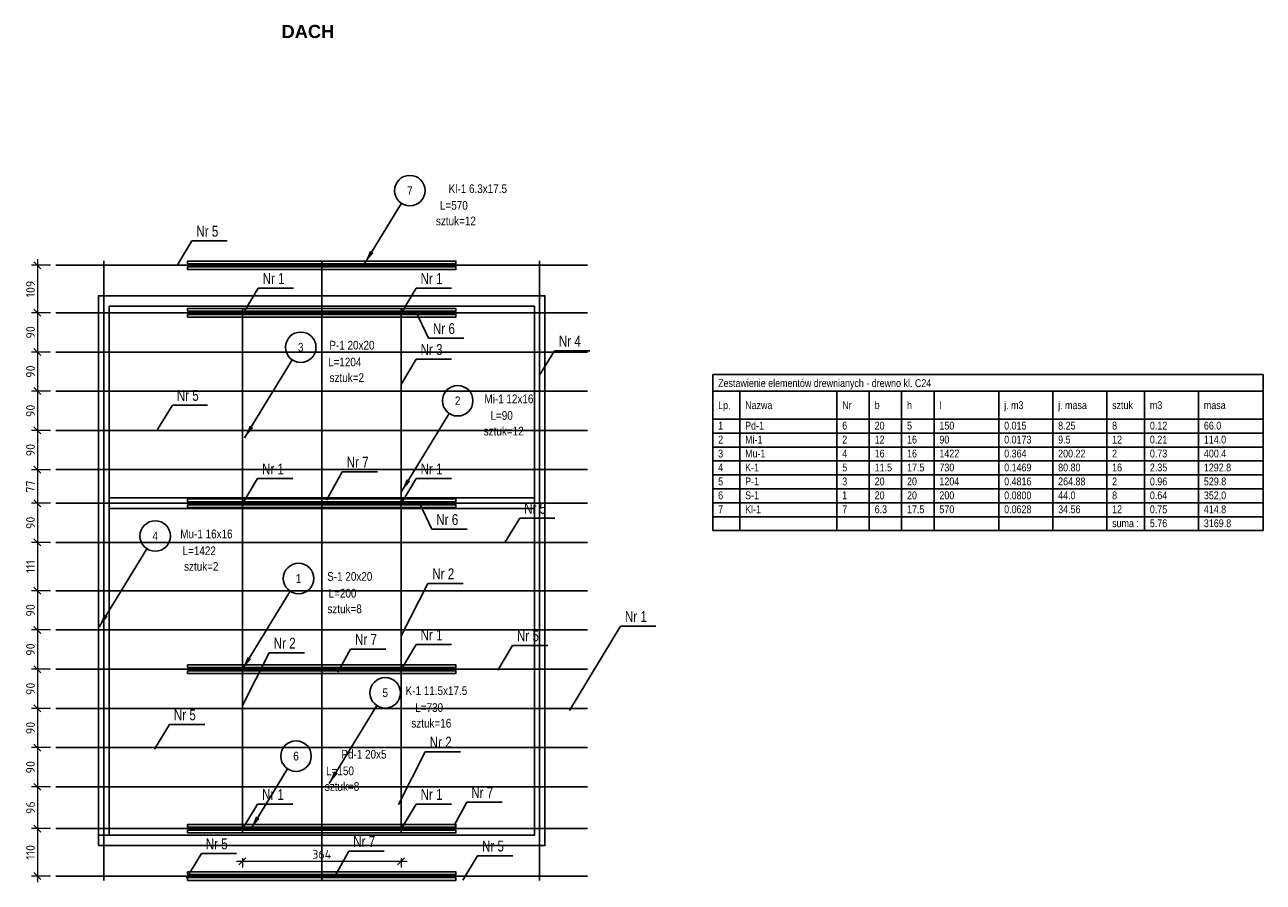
# Model space of a CAD drawing. Header units: millimetres. Extents: x 30042 to 52526, y 144 to 6858.
# Tile 14 of 28: x 38368 to 41210, y 3584 to 5553. Entities that reach past the tile are written whole.
import ezdxf
from ezdxf.enums import TextEntityAlignment as Align

# ---------------------------------------------------------------- set-up
doc = ezdxf.new("R2010")
doc.units = ezdxf.units.MM
doc.header["$LTSCALE"] = 100
for name, color, linetype in [('BD_3d-opis', 2, 'Continuous'), ('BD_3d-osie', 1, 'Continuous'), ('BD_3d-tab', 1, 'Continuous'), ('BD_odn', 1, 'Continuous'), ('BD_txs', 2, 'Continuous'), ('opisy', 7, 'Continuous')]:
    doc.layers.add(name, color=color, linetype=linetype)
doc.layers.add('k01', color=7, linetype='Continuous', true_color=0xc7c7c7)
doc.layers.add('sciany_wew', color=7, linetype='Continuous', lineweight=18)
doc.styles.add('Arial', font='arial.ttf')
doc.styles.add('BIKTS', font='bikromsw.shx', dxfattribs={"width": 0.85})
doc.styles.add('BIKWYM', font='bikromsw.shx', dxfattribs={"width": 0.85})
doc.styles.add('ISO', font='isocpeur.ttf')
doc.styles.get("Standard").update_dxf_attribs({"font": 'arial.ttf'})
doc.dimstyles.new('BD_BGR_100', dxfattribs={"dimtxt": 25, "dimasz": 1.666667, "dimexe": 0, "dimexo": 0, "dimgap": 0, "dimtad": 0, "dimdec": 1, "dimrnd": 0.5, "dimzin": 9, "dimdsep": 46, "dimtxsty": 'BIKWYM', "dimblk": 'NONE', "dimcen": 0, "dimse1": 1, "dimse2": 1, "dimclrd": 256, "dimclre": 256, "dimclrt": 7, "dimadec": 0, "dimazin": 0, "dimtfac": 0.033333, "dimtdec": 1, "dimtmove": 0, "dimatfit": 3, "dimldrblk": 'NONE', "dimfxl": 1, "dimtvp": 0.8, "dimtolj": 1, "dimarcsym": 0})
doc.dimstyles.new('ISO-25', dxfattribs={"dimtxt": 2.5, "dimasz": 2.5, "dimexe": 1.25, "dimexo": 0.625, "dimtad": 1, "dimtxsty": 'Standard', "dimcen": 2.5, "dimadec": 0, "dimazin": 0, "dimtfac": 1, "dimtmove": 0, "dimatfit": 3, "dimfxl": 1, "dimarcsym": 0})
doc.dimstyles.new('Ł_G 1-100', dxfattribs={"dimtxt": 20, "dimasz": 16, "dimexe": 14, "dimexo": 2, "dimgap": 6, "dimtad": 1, "dimdec": 0, "dimrnd": 0.5, "dimzin": 1, "dimdsep": 46, "dimtxsty": 'ISO', "dimblk": 'OBLIQUE', "dimcen": 0, "dimdle": 14, "dimclrd": 256, "dimclre": 256, "dimclrt": 7, "dimazin": 0, "dimtfac": 1, "dimtdec": 0, "dimtix": 1, "dimtmove": 0, "dimatfit": 2, "dimfxl": 30, "dimfxlon": 1, "dimlwd": -1, "dimlwe": -1, "dimarcsym": 2})

# ---------------------------------------------------------------- blocks, each defined once
blk = doc.blocks.new('Element-3D')
at = {"style": 'BIKTS', "width": 0.85}
for tag, p in [('NR', (0, 0)), ('BXH', (0, -10)), ('L', (0, -16)), ('SZTUK', (0, -22))]:
    blk.add_attdef(tag, text='', height=4, dxfattribs=at).set_placement(p, align=Align.MIDDLE)
blk = doc.blocks.new('_None')
blk = doc.blocks.new('_Oblique')
at = {"color": 0, "linetype": 'ByBlock', "lineweight": -2}
blk.add_line((-0.5, -0.5), (0.5, 0.5), dxfattribs=at)
blk = doc.blocks.new('*D628')
at = {"layer": 'Defpoints', "color": 0, "transparency": 16777216}
for p in [(38867.1, 3697.4, 146), (39231.1, 3697.4, 146), (39231.1, 3632.4)]:
    blk.add_point(p, dxfattribs=at)
at = {"layer": 'sciany_wew', "transparency": 16777216}
for p, q in [((38867.1, 3639.3), (38867.1, 3618.4)), ((39231.1, 3639.3), (39231.1, 3618.4)), ((38853.1, 3632.4), (39245.1, 3632.4))]:
    blk.add_line(p, q, dxfattribs=at)
at = {"layer": 'sciany_wew', "transparency": 16777216, "xscale": 16, "yscale": 16, "zscale": 16, "rotation": 180}
blk.add_blockref('_Oblique', (38867.1, 3632.4), dxfattribs=at)
at = {"layer": 'sciany_wew', "transparency": 16777216, "xscale": 16, "yscale": 16, "zscale": 16}
blk.add_blockref('_Oblique', (39231.1, 3632.4), dxfattribs=at)
at = {"layer": 'sciany_wew', "color": 7, "transparency": 16777216, "insert": (39049.1, 3648.4), "char_height": 20, "attachment_point": 5, "style": 'ISO'}
blk.add_mtext('364', dxfattribs=at)
blk = doc.blocks.new('*D629')
at = {"layer": 'Defpoints', "color": 0, "transparency": 16777216}
for p in [(38439.1, 5000.5), (38396.7, 4891.5), (38439.1, 4891.5)]:
    blk.add_point(p, dxfattribs=at)
at = {"layer": 'sciany_wew', "transparency": 16777216}
for p, q in [((38396.7, 5014.5), (38396.7, 4877.5)), ((38426.7, 5000.5), (38382.7, 5000.5)), ((38426.7, 4891.5), (38382.7, 4891.5))]:
    blk.add_line(p, q, dxfattribs=at)
at = {"layer": 'sciany_wew', "transparency": 16777216, "xscale": 16, "yscale": 16, "zscale": 16}
for p, rotation in [((38396.7, 5000.5), 90), ((38396.7, 4891.5), 270)]:
    blk.add_blockref('_Oblique', p, dxfattribs=dict(at, rotation=rotation))
at = {"layer": 'sciany_wew', "color": 7, "transparency": 16777216, "insert": (38380.7, 4946), "char_height": 20, "attachment_point": 5, "rotation": 90, "style": 'ISO'}
blk.add_mtext('109', dxfattribs=at)
blk = doc.blocks.new('*D630')
at = {"layer": 'Defpoints', "color": 0, "transparency": 16777216}
for p in [(38439.1, 4891.5), (38396.7, 4801.4), (38439.2, 4801.4)]:
    blk.add_point(p, dxfattribs=at)
at = {"layer": 'sciany_wew', "transparency": 16777216}
for p, q in [((38426.7, 4891.5), (38382.7, 4891.5)), ((38396.7, 4905.5), (38396.7, 4787.4)), ((38426.7, 4801.4), (38382.7, 4801.4))]:
    blk.add_line(p, q, dxfattribs=at)
at = {"layer": 'sciany_wew', "transparency": 16777216, "xscale": 16, "yscale": 16, "zscale": 16}
for p, rotation in [((38396.7, 4891.5), 90), ((38396.7, 4801.4), 270)]:
    blk.add_blockref('_Oblique', p, dxfattribs=dict(at, rotation=rotation))
at = {"layer": 'sciany_wew', "color": 7, "transparency": 16777216, "insert": (38380.7, 4846.5), "char_height": 20, "attachment_point": 5, "rotation": 90, "style": 'ISO'}
blk.add_mtext('90', dxfattribs=at)
blk = doc.blocks.new('*D631')
at = {"layer": 'Defpoints', "color": 0, "transparency": 16777216}
for p in [(38439.2, 4801.4), (38396.7, 4711.6), (38439.1, 4711.6)]:
    blk.add_point(p, dxfattribs=at)
at = {"layer": 'sciany_wew', "transparency": 16777216}
for p, q in [((38396.7, 4815.4), (38396.7, 4697.6)), ((38426.7, 4801.4), (38382.7, 4801.4)), ((38426.7, 4711.6), (38382.7, 4711.6))]:
    blk.add_line(p, q, dxfattribs=at)
at = {"layer": 'sciany_wew', "transparency": 16777216, "xscale": 16, "yscale": 16, "zscale": 16}
for p, rotation in [((38396.7, 4801.4), 90), ((38396.7, 4711.6), 270)]:
    blk.add_blockref('_Oblique', p, dxfattribs=dict(at, rotation=rotation))
at = {"layer": 'sciany_wew', "color": 7, "transparency": 16777216, "insert": (38380.7, 4756.5), "char_height": 20, "attachment_point": 5, "rotation": 90, "style": 'ISO'}
blk.add_mtext('90', dxfattribs=at)
blk = doc.blocks.new('*D632')
at = {"layer": 'Defpoints', "color": 0, "transparency": 16777216}
for p in [(38439.1, 4711.6), (38396.7, 4621.5), (38439.4, 4621.5)]:
    blk.add_point(p, dxfattribs=at)
at = {"layer": 'sciany_wew', "transparency": 16777216}
for p, q in [((38396.7, 4725.6), (38396.7, 4607.5)), ((38426.7, 4711.6), (38382.7, 4711.6)), ((38426.7, 4621.5), (38382.7, 4621.5))]:
    blk.add_line(p, q, dxfattribs=at)
at = {"layer": 'sciany_wew', "transparency": 16777216, "xscale": 16, "yscale": 16, "zscale": 16}
for p, rotation in [((38396.7, 4711.6), 90), ((38396.7, 4621.5), 270)]:
    blk.add_blockref('_Oblique', p, dxfattribs=dict(at, rotation=rotation))
at = {"layer": 'sciany_wew', "color": 7, "transparency": 16777216, "insert": (38380.7, 4666.5), "char_height": 20, "attachment_point": 5, "rotation": 90, "style": 'ISO'}
blk.add_mtext('90', dxfattribs=at)
blk = doc.blocks.new('*D633')
at = {"layer": 'Defpoints', "color": 0, "transparency": 16777216}
for p in [(38439.4, 4621.5), (38396.7, 4531.3), (38439.5, 4531.3)]:
    blk.add_point(p, dxfattribs=at)
at = {"layer": 'sciany_wew', "transparency": 16777216}
for p, q in [((38396.7, 4635.5), (38396.7, 4517.3)), ((38426.7, 4621.5), (38382.7, 4621.5)), ((38426.7, 4531.3), (38382.7, 4531.3))]:
    blk.add_line(p, q, dxfattribs=at)
at = {"layer": 'sciany_wew', "transparency": 16777216, "xscale": 16, "yscale": 16, "zscale": 16}
for p, rotation in [((38396.7, 4621.5), 90), ((38396.7, 4531.3), 270)]:
    blk.add_blockref('_Oblique', p, dxfattribs=dict(at, rotation=rotation))
at = {"layer": 'sciany_wew', "color": 7, "transparency": 16777216, "insert": (38380.7, 4576.4), "char_height": 20, "attachment_point": 5, "rotation": 90, "style": 'ISO'}
blk.add_mtext('90', dxfattribs=at)
blk = doc.blocks.new('*D634')
at = {"layer": 'Defpoints', "color": 0, "transparency": 16777216}
for p in [(38439.5, 4531.3), (38396.7, 4454.4), (38439.1, 4454.4)]:
    blk.add_point(p, dxfattribs=at)
at = {"layer": 'sciany_wew', "transparency": 16777216}
for p, q in [((38426.7, 4531.3), (38382.7, 4531.3)), ((38396.7, 4545.3), (38396.7, 4440.4)), ((38426.7, 4454.4), (38382.7, 4454.4))]:
    blk.add_line(p, q, dxfattribs=at)
at = {"layer": 'sciany_wew', "transparency": 16777216, "xscale": 16, "yscale": 16, "zscale": 16}
for p, rotation in [((38396.7, 4531.3), 90), ((38396.7, 4454.4), 270)]:
    blk.add_blockref('_Oblique', p, dxfattribs=dict(at, rotation=rotation))
at = {"layer": 'sciany_wew', "color": 7, "transparency": 16777216, "insert": (38380.7, 4492.8), "char_height": 20, "attachment_point": 5, "rotation": 90, "style": 'ISO'}
blk.add_mtext('77', dxfattribs=at)
blk = doc.blocks.new('*D635')
at = {"layer": 'Defpoints', "color": 0, "transparency": 16777216}
for p in [(38439.1, 4454.4), (38396.7, 4364.4), (38439.1, 4364.4)]:
    blk.add_point(p, dxfattribs=at)
at = {"layer": 'sciany_wew', "transparency": 16777216}
for p, q in [((38396.7, 4468.4), (38396.7, 4350.4)), ((38426.7, 4454.4), (38382.7, 4454.4)), ((38426.7, 4364.4), (38382.7, 4364.4))]:
    blk.add_line(p, q, dxfattribs=at)
at = {"layer": 'sciany_wew', "transparency": 16777216, "xscale": 16, "yscale": 16, "zscale": 16}
for p, rotation in [((38396.7, 4454.4), 90), ((38396.7, 4364.4), 270)]:
    blk.add_blockref('_Oblique', p, dxfattribs=dict(at, rotation=rotation))
at = {"layer": 'sciany_wew', "color": 7, "transparency": 16777216, "insert": (38380.7, 4409.4), "char_height": 20, "attachment_point": 5, "rotation": 90, "style": 'ISO'}
blk.add_mtext('90', dxfattribs=at)
blk = doc.blocks.new('*D636')
at = {"layer": 'Defpoints', "color": 0, "transparency": 16777216}
for p in [(38439.1, 4364.4), (38396.7, 4253.4), (38439.1, 4253.4)]:
    blk.add_point(p, dxfattribs=at)
at = {"layer": 'sciany_wew', "transparency": 16777216}
for p, q in [((38396.7, 4378.4), (38396.7, 4239.4)), ((38426.7, 4364.4), (38382.7, 4364.4)), ((38426.7, 4253.4), (38382.7, 4253.4))]:
    blk.add_line(p, q, dxfattribs=at)
at = {"layer": 'sciany_wew', "transparency": 16777216, "xscale": 16, "yscale": 16, "zscale": 16}
for p, rotation in [((38396.7, 4364.4), 90), ((38396.7, 4253.4), 270)]:
    blk.add_blockref('_Oblique', p, dxfattribs=dict(at, rotation=rotation))
at = {"layer": 'sciany_wew', "color": 7, "transparency": 16777216, "insert": (38380.7, 4308.9), "char_height": 20, "attachment_point": 5, "rotation": 90, "style": 'ISO'}
blk.add_mtext('111', dxfattribs=at)
blk = doc.blocks.new('*D637')
at = {"layer": 'Defpoints', "color": 0, "transparency": 16777216}
for p in [(38439.1, 4253.4), (38396.7, 4163.4), (38439.1, 4163.4)]:
    blk.add_point(p, dxfattribs=at)
at = {"layer": 'sciany_wew', "transparency": 16777216}
for p, q in [((38396.7, 4267.4), (38396.7, 4149.4)), ((38426.7, 4253.4), (38382.7, 4253.4)), ((38426.7, 4163.4), (38382.7, 4163.4))]:
    blk.add_line(p, q, dxfattribs=at)
at = {"layer": 'sciany_wew', "transparency": 16777216, "xscale": 16, "yscale": 16, "zscale": 16}
for p, rotation in [((38396.7, 4253.4), 90), ((38396.7, 4163.4), 270)]:
    blk.add_blockref('_Oblique', p, dxfattribs=dict(at, rotation=rotation))
at = {"layer": 'sciany_wew', "color": 7, "transparency": 16777216, "insert": (38380.7, 4208.4), "char_height": 20, "attachment_point": 5, "rotation": 90, "style": 'ISO'}
blk.add_mtext('90', dxfattribs=at)
blk = doc.blocks.new('*D638')
at = {"layer": 'Defpoints', "color": 0, "transparency": 16777216}
for p in [(38439.1, 4163.4), (38396.7, 4073.4), (38439.1, 4073.4)]:
    blk.add_point(p, dxfattribs=at)
at = {"layer": 'sciany_wew', "transparency": 16777216}
for p, q in [((38426.7, 4163.4), (38382.7, 4163.4)), ((38396.7, 4177.4), (38396.7, 4059.4)), ((38426.7, 4073.4), (38382.7, 4073.4))]:
    blk.add_line(p, q, dxfattribs=at)
at = {"layer": 'sciany_wew', "transparency": 16777216, "xscale": 16, "yscale": 16, "zscale": 16}
for p, rotation in [((38396.7, 4163.4), 90), ((38396.7, 4073.4), 270)]:
    blk.add_blockref('_Oblique', p, dxfattribs=dict(at, rotation=rotation))
at = {"layer": 'sciany_wew', "color": 7, "transparency": 16777216, "insert": (38380.7, 4118.4), "char_height": 20, "attachment_point": 5, "rotation": 90, "style": 'ISO'}
blk.add_mtext('90', dxfattribs=at)
blk = doc.blocks.new('*D639')
at = {"layer": 'Defpoints', "color": 0, "transparency": 16777216}
for p in [(38439.1, 4073.4), (38396.7, 3983.4), (38439.1, 3983.4)]:
    blk.add_point(p, dxfattribs=at)
at = {"layer": 'sciany_wew', "transparency": 16777216}
for p, q in [((38426.7, 4073.4), (38382.7, 4073.4)), ((38396.7, 4087.4), (38396.7, 3969.4)), ((38426.7, 3983.4), (38382.7, 3983.4))]:
    blk.add_line(p, q, dxfattribs=at)
at = {"layer": 'sciany_wew', "transparency": 16777216, "xscale": 16, "yscale": 16, "zscale": 16}
for p, rotation in [((38396.7, 4073.4), 90), ((38396.7, 3983.4), 270)]:
    blk.add_blockref('_Oblique', p, dxfattribs=dict(at, rotation=rotation))
at = {"layer": 'sciany_wew', "color": 7, "transparency": 16777216, "insert": (38380.7, 4028.4), "char_height": 20, "attachment_point": 5, "rotation": 90, "style": 'ISO'}
blk.add_mtext('90', dxfattribs=at)
blk = doc.blocks.new('*D640')
at = {"layer": 'Defpoints', "color": 0, "transparency": 16777216}
for p in [(38439.1, 3983.4), (38396.7, 3893.4), (38439.1, 3893.4)]:
    blk.add_point(p, dxfattribs=at)
at = {"layer": 'sciany_wew', "transparency": 16777216}
for p, q in [((38426.7, 3983.4), (38382.7, 3983.4)), ((38396.7, 3997.4), (38396.7, 3879.4)), ((38426.7, 3893.4), (38382.7, 3893.4))]:
    blk.add_line(p, q, dxfattribs=at)
at = {"layer": 'sciany_wew', "transparency": 16777216, "xscale": 16, "yscale": 16, "zscale": 16}
for p, rotation in [((38396.7, 3983.4), 90), ((38396.7, 3893.4), 270)]:
    blk.add_blockref('_Oblique', p, dxfattribs=dict(at, rotation=rotation))
at = {"layer": 'sciany_wew', "color": 7, "transparency": 16777216, "insert": (38380.7, 3938.4), "char_height": 20, "attachment_point": 5, "rotation": 90, "style": 'ISO'}
blk.add_mtext('90', dxfattribs=at)
blk = doc.blocks.new('*D641')
at = {"layer": 'Defpoints', "color": 0, "transparency": 16777216}
for p in [(38439.1, 3893.4), (38396.7, 3803.4), (38439.1, 3803.4)]:
    blk.add_point(p, dxfattribs=at)
at = {"layer": 'sciany_wew', "transparency": 16777216}
for p, q in [((38396.7, 3907.4), (38396.7, 3789.4)), ((38426.7, 3893.4), (38382.7, 3893.4)), ((38426.7, 3803.4), (38382.7, 3803.4))]:
    blk.add_line(p, q, dxfattribs=at)
at = {"layer": 'sciany_wew', "transparency": 16777216, "xscale": 16, "yscale": 16, "zscale": 16}
for p, rotation in [((38396.7, 3893.4), 90), ((38396.7, 3803.4), 270)]:
    blk.add_blockref('_Oblique', p, dxfattribs=dict(at, rotation=rotation))
at = {"layer": 'sciany_wew', "color": 7, "transparency": 16777216, "insert": (38380.7, 3848.4), "char_height": 20, "attachment_point": 5, "rotation": 90, "style": 'ISO'}
blk.add_mtext('90', dxfattribs=at)
blk = doc.blocks.new('*D642')
at = {"layer": 'Defpoints', "color": 0, "transparency": 16777216}
for p in [(38439.1, 3803.4), (38396.7, 3707.6), (38439.9, 3707.6)]:
    blk.add_point(p, dxfattribs=at)
at = {"layer": 'sciany_wew', "transparency": 16777216}
for p, q in [((38396.7, 3817.4), (38396.7, 3693.6)), ((38426.7, 3803.4), (38382.7, 3803.4)), ((38426.7, 3707.6), (38382.7, 3707.6))]:
    blk.add_line(p, q, dxfattribs=at)
at = {"layer": 'sciany_wew', "transparency": 16777216, "xscale": 16, "yscale": 16, "zscale": 16}
for p, rotation in [((38396.7, 3803.4), 90), ((38396.7, 3707.6), 270)]:
    blk.add_blockref('_Oblique', p, dxfattribs=dict(at, rotation=rotation))
at = {"layer": 'sciany_wew', "color": 7, "transparency": 16777216, "insert": (38380.7, 3755.5), "char_height": 20, "attachment_point": 5, "rotation": 90, "style": 'ISO'}
blk.add_mtext('96', dxfattribs=at)
blk = doc.blocks.new('*D643')
at = {"layer": 'Defpoints', "color": 0, "transparency": 16777216}
for p in [(38439.9, 3707.6), (38396.7, 3598.4), (38439.1, 3598.4)]:
    blk.add_point(p, dxfattribs=at)
at = {"layer": 'sciany_wew', "transparency": 16777216}
for p, q in [((38426.7, 3707.6), (38382.7, 3707.6)), ((38396.7, 3721.6), (38396.7, 3584.4)), ((38426.7, 3598.4), (38382.7, 3598.4))]:
    blk.add_line(p, q, dxfattribs=at)
at = {"layer": 'sciany_wew', "transparency": 16777216, "xscale": 16, "yscale": 16, "zscale": 16}
for p, rotation in [((38396.7, 3707.6), 90), ((38396.7, 3598.4), 270)]:
    blk.add_blockref('_Oblique', p, dxfattribs=dict(at, rotation=rotation))
at = {"layer": 'sciany_wew', "color": 7, "transparency": 16777216, "insert": (38380.7, 3653), "char_height": 20, "attachment_point": 5, "rotation": 90, "style": 'ISO'}
blk.add_mtext('110', dxfattribs=at)

msp = doc.modelspace()

# ---------------------------------------------------------------- linework, layer by layer
for p, q in [((38867.1, 3697.4), (38867.1, 4901.4)), ((39231.1, 3697.4), (39231.1, 4901.4)), ((38561.1, 4466.4), (39537.1, 4466.4)), ((38561.1, 4442.4), (39537.1, 4442.4)), ((38867.1, 3692.2), (38867.1, 3692.4)), ((39231.1, 3692.3), (39231.1, 3692.4))]:
    msp.add_line(p, q)
for points in [[(38537.1, 3668.4), (39561.1, 3668.4), (39561.1, 4930.4), (38537.1, 4930.4)], [(38561.1, 3692.4), (39537.1, 3692.4), (39537.1, 4906.4), (38561.1, 4906.4)]]:
    msp.add_lwpolyline(points, close=True)
at = {"layer": 'BD_3d-opis', "color": 2}
for p, q in [((38549.1, 3588.4), (38549.1, 5010.4)), ((39049.1, 5010.4), (39049.1, 3588.4)), ((39549.1, 3588.4), (39549.1, 5010.4)), ((38561.1, 3692.4), (38537.1, 3692.4))]:
    msp.add_line(p, q, dxfattribs=at)
at = {"layer": 'BD_3d-opis', "color": 1}
for centre in [(39251.3, 5171.9, 228.6), (39000.9, 4812.3), (39361.1, 4689.6), (38667, 4379.1), (38995.9, 4281.6), (39194.8, 4019.1, 96.5), (38990.1, 3873.9)]:
    msp.add_circle(centre, 35, dxfattribs=at)
at = {"layer": 'BD_3d-osie', "color": 4}
for p, q in [((38549.1, 3588.4, -8), (38549.1, 5010.4, -8)), ((39549.1, 3588.4, -8), (39549.1, 5010.4, -8))]:
    msp.add_line(p, q, dxfattribs=at)
at = {"layer": 'BD_3d-osie'}
for p, q in [((38439.1, 5000.5), (39049.1, 5000.5, 284.4)), ((39049.1, 5000.5, 284.4), (39659.1, 5000.5)), ((38439.1, 4891.4, -299.6), (39049.1, 4891.4, -15.1)), ((38867.1, 4891.4, -100), (38867.1, 4791.4)), ((39049.1, 4891.4, -5.5), (39659.1, 4891.4, -289.9)), ((39231.1, 4891.4, -100), (39231.1, 4791.4)), ((38439.1, 4801.4, -299.6), (39049.1, 4801.4, -15.1)), ((39049.1, 4801.4, -5.5), (39659.1, 4801.4, -289.9)), ((38439.1, 4711.4, -299.6), (39049.1, 4711.4, -15.1)), ((39049.1, 4711.4, -5.5), (39659.1, 4711.4, -289.9)), ((38439.1, 4621.4, -299.6), (39049.1, 4621.4, -15.1)), ((39049.1, 4621.4, -5.5), (39659.1, 4621.4, -289.9)), ((38867.1, 4454.4, -100), (38867.1, 4554.4)), ((39231.1, 4454.4, -100), (39231.1, 4554.4)), ((38439.1, 4531.4, -299.6), (39049.1, 4531.4, -15.1)), ((39049.1, 4531.4, -15.1), (39659.1, 4531.4, -299.6)), ((38439.1, 4454.4, -199.6), (39049.1, 4454.4, 84.9)), ((38867.1, 4454.4), (38867.1, 4454.4, 146)), ((38867.1, 4454.4, -100), (38867.1, 4354.4)), ((39049.1, 4454.4, 94.5), (39659.1, 4454.4, -189.9)), ((39231.1, 4454.4), (39231.1, 4454.4, 146)), ((39231.1, 4454.4, -100), (39231.1, 4354.4)), ((38439.1, 4364.4, -199.6), (39049.1, 4364.4, 84.9)), ((39049.1, 4364.4, 84.9), (39659.1, 4364.4, -199.6)), ((38439.1, 4253.4, -199.6), (39049.1, 4253.4, 84.9)), ((39049.1, 4253.4, 94.5), (39659.1, 4253.4, -189.9)), ((38439.1, 4163.4, -199.6), (39049.1, 4163.4, 84.9)), ((38867.1, 4073.4, -100), (38867.1, 4173.4)), ((39049.1, 4163.4, 84.9), (39659.1, 4163.4, -199.6)), ((39231.1, 4073.4, -100), (39231.1, 4173.4)), ((38439.1, 4073.4, -199.6), (39049.1, 4073.4, 84.9)), ((38867.1, 4073.4), (38867.1, 4073.4, 146)), ((38867.1, 4073.4, -100), (38867.1, 3973.4)), ((39049.1, 4073.4, 84.9), (39659.1, 4073.4, -199.6)), ((39231.1, 4073.4), (39231.1, 4073.4, 146)), ((39231.1, 4073.4, -100), (39231.1, 3973.4)), ((38439.1, 3983.4, -199.6), (39049.1, 3983.4, 84.9)), ((39049.1, 3983.4, 94.5), (39659.1, 3983.4, -189.9)), ((38439.1, 3893.4, -199.6), (39049.1, 3893.4, 84.9)), ((39049.1, 3893.4, 94.5), (39659.1, 3893.4, -189.9)), ((38439.1, 3803.4, -199.6), (39049.1, 3803.4, 84.9)), ((38867.1, 3707.4, -100), (38867.1, 3807.4)), ((39049.1, 3803.4, 94.5), (39659.1, 3803.4, -189.9)), ((39231.1, 3707.4, -100), (39231.1, 3807.4)), ((38439.1, 3707.4, -299.6), (39049.1, 3707.4, -15.1)), ((39049.1, 3707.4, -5.5), (39659.1, 3707.4, -289.9)), ((38439.1, 3598.4), (39049.1, 3598.4, 284.4)), ((39049.1, 3598.4, 294.1), (39659.1, 3598.4, 9.7))]:
    msp.add_line(p, q, dxfattribs=at)
at = {"layer": 'BD_3d-osie', "color": 6}
for p, q in [((38792.1, 4891.4, -100), (38942.1, 4891.4, -100)), ((39156.1, 4891.4, -100), (39306.1, 4891.4, -100)), ((38792.1, 4454.4), (38942.1, 4454.4)), ((39156.1, 4454.4), (39306.1, 4454.4)), ((38792.1, 4073.4), (38942.1, 4073.4)), ((39156.1, 4073.4), (39306.1, 4073.4)), ((38792.1, 3707.4, -100), (38942.1, 3707.4, -100)), ((39156.1, 3707.4, -100), (39306.1, 3707.4, -100))]:
    msp.add_line(p, q, dxfattribs=at)
at = {"layer": 'BD_3d-osie', "color": 3}
for p, q in [((38867.1, 3697.4, -10), (38867.1, 4901.4, -10)), ((39231.1, 3697.4, -10), (39231.1, 4901.4, -10))]:
    msp.add_line(p, q, dxfattribs=at)
at = {"layer": 'BD_3d-tab', "color": 1}
for p, q in [((39946.4, 4749.8), (41209.7, 4749.8)), ((39946.4, 4749.8), (39946.4, 4711.4)), ((41209.7, 4749.8), (41209.7, 4711.4)), ((39946.4, 4711.4), (41209.7, 4711.4)), ((39946.4, 4711.4), (39946.4, 4647.4)), ((40008.3, 4711.4), (40008.3, 4647.4)), ((40231.3, 4711.4), (40231.3, 4647.4)), ((40305.6, 4711.4), (40305.6, 4647.4)), ((40379.9, 4711.4), (40379.9, 4647.4)), ((40454.2, 4711.4), (40454.2, 4647.4)), ((40602.8, 4711.4), (40602.8, 4647.4)), ((40726.7, 4711.4), (40726.7, 4647.4)), ((40850.5, 4711.4), (40850.5, 4647.4)), ((40937.2, 4711.4), (40937.2, 4647.4)), ((41061.1, 4711.4), (41061.1, 4647.4)), ((41209.7, 4711.4), (41209.7, 4647.4)), ((39946.4, 4647.4), (41209.7, 4647.4)), ((39946.4, 4647.4), (39946.4, 4615.4)), ((40008.3, 4647.4), (40008.3, 4615.4)), ((40231.3, 4647.4), (40231.3, 4615.4)), ((40305.6, 4647.4), (40305.6, 4615.4)), ((40379.9, 4647.4), (40379.9, 4615.4)), ((40454.2, 4647.4), (40454.2, 4615.4)), ((40602.8, 4647.4), (40602.8, 4615.4)), ((40726.7, 4647.4), (40726.7, 4615.4)), ((40850.5, 4647.4), (40850.5, 4615.4)), ((40937.2, 4647.4), (40937.2, 4615.4)), ((41061.1, 4647.4), (41061.1, 4615.4)), ((41209.7, 4647.4), (41209.7, 4615.4)), ((39946.4, 4615.4), (41209.7, 4615.4)), ((39946.4, 4615.4), (39946.4, 4583.4)), ((40008.3, 4615.4), (40008.3, 4583.4)), ((40231.3, 4615.4), (40231.3, 4583.4)), ((40305.6, 4615.4), (40305.6, 4583.4)), ((40379.9, 4615.4), (40379.9, 4583.4)), ((40454.2, 4615.4), (40454.2, 4583.4)), ((40602.8, 4615.4), (40602.8, 4583.4)), ((40726.7, 4615.4), (40726.7, 4583.4)), ((40850.5, 4615.4), (40850.5, 4583.4)), ((40937.2, 4615.4), (40937.2, 4583.4)), ((41061.1, 4615.4), (41061.1, 4583.4)), ((41209.7, 4615.4), (41209.7, 4583.4)), ((39946.4, 4583.4), (41209.7, 4583.4)), ((39946.4, 4583.4), (39946.4, 4551.4)), ((40008.3, 4583.4), (40008.3, 4551.4)), ((40231.3, 4583.4), (40231.3, 4551.4)), ((40305.6, 4583.4), (40305.6, 4551.4)), ((40379.9, 4583.4), (40379.9, 4551.4)), ((40454.2, 4583.4), (40454.2, 4551.4)), ((40602.8, 4583.4), (40602.8, 4551.4)), ((40726.7, 4583.4), (40726.7, 4551.4)), ((40850.5, 4583.4), (40850.5, 4551.4)), ((40937.2, 4583.4), (40937.2, 4551.4)), ((41061.1, 4583.4), (41061.1, 4551.4)), ((41209.7, 4583.4), (41209.7, 4551.4)), ((39946.4, 4551.4), (41209.7, 4551.4)), ((39946.4, 4551.4), (39946.4, 4519.4)), ((40008.3, 4551.4), (40008.3, 4519.4)), ((40231.3, 4551.4), (40231.3, 4519.4)), ((40305.6, 4551.4), (40305.6, 4519.4)), ((40379.9, 4551.4), (40379.9, 4519.4)), ((40454.2, 4551.4), (40454.2, 4519.4)), ((40602.8, 4551.4), (40602.8, 4519.4)), ((40726.7, 4551.4), (40726.7, 4519.4)), ((40850.5, 4551.4), (40850.5, 4519.4)), ((40937.2, 4551.4), (40937.2, 4519.4)), ((41061.1, 4551.4), (41061.1, 4519.4)), ((41209.7, 4551.4), (41209.7, 4519.4)), ((39946.4, 4519.4), (41209.7, 4519.4)), ((39946.4, 4519.4), (39946.4, 4487.4)), ((40008.3, 4519.4), (40008.3, 4487.4)), ((40231.3, 4519.4), (40231.3, 4487.4)), ((40305.6, 4519.4), (40305.6, 4487.4)), ((40379.9, 4519.4), (40379.9, 4487.4)), ((40454.2, 4519.4), (40454.2, 4487.4)), ((40602.8, 4519.4), (40602.8, 4487.4)), ((40726.7, 4519.4), (40726.7, 4487.4)), ((40850.5, 4519.4), (40850.5, 4487.4)), ((40937.2, 4519.4), (40937.2, 4487.4)), ((41061.1, 4519.4), (41061.1, 4487.4)), ((41209.7, 4519.4), (41209.7, 4487.4)), ((39946.4, 4487.4), (41209.7, 4487.4)), ((39946.4, 4487.4), (39946.4, 4455.4)), ((40008.3, 4487.4), (40008.3, 4455.4)), ((40231.3, 4487.4), (40231.3, 4455.4)), ((40305.6, 4487.4), (40305.6, 4455.4)), ((40379.9, 4487.4), (40379.9, 4455.4)), ((40454.2, 4487.4), (40454.2, 4455.4)), ((40602.8, 4487.4), (40602.8, 4455.4)), ((40726.7, 4487.4), (40726.7, 4455.4)), ((40850.5, 4487.4), (40850.5, 4455.4)), ((40937.2, 4487.4), (40937.2, 4455.4)), ((41061.1, 4487.4), (41061.1, 4455.4)), ((41209.7, 4487.4), (41209.7, 4455.4)), ((39946.4, 4455.4), (41209.7, 4455.4)), ((39946.4, 4455.4), (39946.4, 4423.4)), ((40008.3, 4455.4), (40008.3, 4423.4)), ((40231.3, 4455.4), (40231.3, 4423.4)), ((40305.6, 4455.4), (40305.6, 4423.4)), ((40379.9, 4455.4), (40379.9, 4423.4)), ((40454.2, 4455.4), (40454.2, 4423.4)), ((40602.8, 4455.4), (40602.8, 4423.4)), ((40726.7, 4455.4), (40726.7, 4423.4)), ((40850.5, 4455.4), (40850.5, 4423.4)), ((40937.2, 4455.4), (40937.2, 4423.4)), ((41061.1, 4455.4), (41061.1, 4423.4)), ((41209.7, 4455.4), (41209.7, 4423.4)), ((39946.4, 4423.4), (39946.4, 4391.4)), ((39946.4, 4423.4), (41209.7, 4423.4)), ((40008.3, 4423.4), (40008.3, 4391.4)), ((40231.3, 4423.4), (40231.3, 4391.4)), ((40305.6, 4423.4), (40305.6, 4391.4)), ((40379.9, 4423.4), (40379.9, 4391.4)), ((40454.2, 4423.4), (40454.2, 4391.4)), ((40602.8, 4423.4), (40602.8, 4391.4)), ((40726.7, 4423.4), (40726.7, 4391.4)), ((40850.5, 4423.4), (40850.5, 4391.4)), ((40937.2, 4423.4), (40937.2, 4391.4)), ((41061.1, 4423.4), (41061.1, 4391.4)), ((41209.7, 4423.4), (41209.7, 4391.4)), ((39946.4, 4391.4), (41209.7, 4391.4))]:
    msp.add_line(p, q, dxfattribs=at)
at = {"layer": 'k01'}
for points, elevation in [([(38741.1, 5004), (39357.1, 5004), (39357.1, 5010.3), (38741.1, 5010.3)], 274.8), ([(38741.1, 4997), (39357.1, 4997), (39357.1, 4990.7), (38741.1, 4990.7)], 274.8), ([(38741.1, 4894.9), (39357.1, 4894.9), (39357.1, 4901.2), (38741.1, 4901.2)], 4.2), ([(38741.1, 4887.9), (39357.1, 4887.9), (39357.1, 4881.6), (38741.1, 4881.6)], 4.2), ([(38741.1, 4457.9), (39357.1, 4457.9), (39357.1, 4464.2), (38741.1, 4464.2)], 75.2), ([(38741.1, 4450.9), (39357.1, 4450.9), (39357.1, 4444.6), (38741.1, 4444.6)], 75.2), ([(38741.1, 4076.9), (39357.1, 4076.9), (39357.1, 4083.2), (38741.1, 4083.2)], 75.2), ([(38741.1, 4069.9), (39357.1, 4069.9), (39357.1, 4063.6), (38741.1, 4063.6)], 75.2), ([(38741.1, 3710.9), (39357.1, 3710.9), (39357.1, 3717.2), (38741.1, 3717.2)], -15.1), ([(38741.1, 3703.9), (39357.1, 3703.9), (39357.1, 3697.6), (38741.1, 3697.6)], -15.1), ([(38741.1, 3601.9), (39357.1, 3601.9), (39357.1, 3608.2), (38741.1, 3608.2)], 284.5), ([(38741.1, 3594.9), (39357.1, 3594.9), (39357.1, 3588.6), (38741.1, 3588.6)], 284.5)]:
    msp.add_lwpolyline(points, close=True, dxfattribs=dict(at, elevation=elevation))

# ---------------------------------------------------------------- block references
at = {"layer": 'BD_3d-opis', "color": 2}
ref = msp.add_blockref('Element-3D', (39251.3, 5171.9, 228.6), dxfattribs=dict(at, xscale=5, yscale=5, zscale=5))
ref.add_attrib('NR', '7', dxfattribs={"layer": '0', "height": 20, "style": 'BIKTS', "width": 0.85}).set_placement((39251.3, 5171.9, 228.6), align=Align.MIDDLE)
ref.add_attrib('BXH', 'Kl-1 6.3x17.5', dxfattribs={"layer": '0', "height": 20, "style": 'BIKTS', "width": 0.85}).set_placement((39407.3, 5176.7, 228.6), align=Align.MIDDLE)
ref.add_attrib('L', 'L=570', dxfattribs={"layer": '0', "height": 20, "style": 'BIKTS', "width": 0.85}).set_placement((39352.3, 5138.1, 228.6), align=Align.MIDDLE)
ref.add_attrib('SZTUK', 'sztuk=12', dxfattribs={"layer": '0', "height": 20, "style": 'BIKTS', "width": 0.85}).set_placement((39357, 5102.6, 228.6), align=Align.MIDDLE)
ref = msp.add_blockref('Element-3D', (39000.9, 4812.3), dxfattribs=dict(at, xscale=5, yscale=5, zscale=5))
ref.add_attrib('NR', '3', dxfattribs={"layer": '0', "height": 20, "style": 'BIKTS', "width": 0.85}).set_placement((39000.9, 4812.3), align=Align.MIDDLE)
ref.add_attrib('BXH', 'P-1 20x20', dxfattribs={"layer": '0', "height": 20, "style": 'BIKTS', "width": 0.85}).set_placement((39118.4, 4817.1), align=Align.MIDDLE)
ref.add_attrib('L', 'L=1204', dxfattribs={"layer": '0', "height": 20, "style": 'BIKTS', "width": 0.85}).set_placement((39101.8, 4778.5), align=Align.MIDDLE)
ref.add_attrib('SZTUK', 'sztuk=2', dxfattribs={"layer": '0', "height": 20, "style": 'BIKTS', "width": 0.85}).set_placement((39106.6, 4743), align=Align.MIDDLE)
ref = msp.add_blockref('Element-3D', (39361.1, 4689.6), dxfattribs=dict(at, xscale=5, yscale=5, zscale=5))
ref.add_attrib('NR', '2', dxfattribs={"layer": '0', "height": 20, "style": 'BIKTS', "width": 0.85}).set_placement((39361.1, 4689.6), align=Align.MIDDLE)
ref.add_attrib('BXH', 'Mi-1 12x16', dxfattribs={"layer": '0', "height": 20, "style": 'BIKTS', "width": 0.85}).set_placement((39478.6, 4694.3), align=Align.MIDDLE)
ref.add_attrib('L', 'L=90', dxfattribs={"layer": '0', "height": 20, "style": 'BIKTS', "width": 0.85}).set_placement((39462, 4655.8), align=Align.MIDDLE)
ref.add_attrib('SZTUK', 'sztuk=12', dxfattribs={"layer": '0', "height": 20, "style": 'BIKTS', "width": 0.85}).set_placement((39466.7, 4620.3), align=Align.MIDDLE)
ref = msp.add_blockref('Element-3D', (38667, 4379.1), dxfattribs=dict(at, xscale=5, yscale=5, zscale=5))
ref.add_attrib('NR', '4', dxfattribs={"layer": '0', "height": 20, "style": 'BIKTS', "width": 0.85}).set_placement((38667, 4379.1), align=Align.MIDDLE)
ref.add_attrib('BXH', 'Mu-1 16x16', dxfattribs={"layer": '0', "height": 20, "style": 'BIKTS', "width": 0.85}).set_placement((38784.5, 4383.9), align=Align.MIDDLE)
ref.add_attrib('L', 'L=1422', dxfattribs={"layer": '0', "height": 20, "style": 'BIKTS', "width": 0.85}).set_placement((38767.9, 4345.3), align=Align.MIDDLE)
ref.add_attrib('SZTUK', 'sztuk=2', dxfattribs={"layer": '0', "height": 20, "style": 'BIKTS', "width": 0.85}).set_placement((38772.6, 4309.8), align=Align.MIDDLE)
ref = msp.add_blockref('Element-3D', (38995.9, 4281.6), dxfattribs=dict(at, xscale=5, yscale=5, zscale=5))
ref.add_attrib('NR', '1', dxfattribs={"layer": '0', "height": 20, "style": 'BIKTS', "width": 0.85}).set_placement((38995.9, 4281.6), align=Align.MIDDLE)
ref.add_attrib('BXH', 'S-1 20x20', dxfattribs={"layer": '0', "height": 20, "style": 'BIKTS', "width": 0.85}).set_placement((39113.4, 4286.3), align=Align.MIDDLE)
ref.add_attrib('L', 'L=200', dxfattribs={"layer": '0', "height": 20, "style": 'BIKTS', "width": 0.85}).set_placement((39096.8, 4247.8), align=Align.MIDDLE)
ref.add_attrib('SZTUK', 'sztuk=8', dxfattribs={"layer": '0', "height": 20, "style": 'BIKTS', "width": 0.85}).set_placement((39101.6, 4212.3), align=Align.MIDDLE)
ref = msp.add_blockref('Element-3D', (39194.8, 4019.1, 96.5), dxfattribs=dict(at, xscale=5, yscale=5, zscale=5))
ref.add_attrib('NR', '5', dxfattribs={"layer": '0', "height": 20, "style": 'BIKTS', "width": 0.85}).set_placement((39194.8, 4019.1, 96.5), align=Align.MIDDLE)
ref.add_attrib('BXH', 'K-1 11.5x17.5', dxfattribs={"layer": '0', "height": 20, "style": 'BIKTS', "width": 0.85}).set_placement((39312.3, 4023.9, 96.5), align=Align.MIDDLE)
ref.add_attrib('L', 'L=730', dxfattribs={"layer": '0', "height": 20, "style": 'BIKTS', "width": 0.85}).set_placement((39295.7, 3985.3, 96.5), align=Align.MIDDLE)
ref.add_attrib('SZTUK', 'sztuk=16', dxfattribs={"layer": '0', "height": 20, "style": 'BIKTS', "width": 0.85}).set_placement((39300.5, 3949.8, 96.5), align=Align.MIDDLE)
ref = msp.add_blockref('Element-3D', (38990.1, 3873.9), dxfattribs=dict(at, xscale=5, yscale=5, zscale=5))
ref.add_attrib('NR', '6', dxfattribs={"layer": '0', "height": 20, "style": 'BIKTS', "width": 0.85}).set_placement((38990.1, 3873.9), align=Align.MIDDLE)
ref.add_attrib('BXH', 'Pd-1 20x5', dxfattribs={"layer": '0', "height": 20, "style": 'BIKTS', "width": 0.85}).set_placement((39146, 3878.6), align=Align.MIDDLE)
ref.add_attrib('L', 'L=150', dxfattribs={"layer": '0', "height": 20, "style": 'BIKTS', "width": 0.85}).set_placement((39091, 3840), align=Align.MIDDLE)
ref.add_attrib('SZTUK', 'sztuk=8', dxfattribs={"layer": '0', "height": 20, "style": 'BIKTS', "width": 0.85}).set_placement((39095.7, 3804.6), align=Align.MIDDLE)

# ---------------------------------------------------------------- texts
at = {"layer": 'BD_3d-tab', "color": 2, "style": 'BIKTS', "width": 0.85}
for s, p in [('Zestawienie elementów drewnianych - drewno kl. C24', (39958.8, 4721)), ('b', (40318, 4670.4)), ('h', (40392.3, 4670.4)), ('l', (40466.6, 4670.4)), ('sztuk', (40862.9, 4670.4)), ('Lp.', (39958.8, 4670.4)), ('Nazwa', (40020.7, 4670.4)), ('Nr', (40243.6, 4670.4)), ('j. m3', (40615.2, 4670.4)), ('j. masa', (40739.1, 4670.4)), ('m3', (40949.6, 4670.4)), ('masa', (41073.5, 4670.4)), ('1', (39958.8, 4623.4)), ('Pd-1', (40020.7, 4623.4)), ('6', (40243.6, 4623.4)), ('20', (40318, 4623.4)), ('5', (40392.3, 4623.4)), ('150', (40466.6, 4623.4)), ('0.015', (40615.2, 4623.4)), ('8.25', (40739.1, 4623.4)), ('8', (40862.9, 4623.4)), ('0.12', (40949.6, 4623.4)), ('66.0', (41073.5, 4623.4)), ('2', (39958.8, 4591.4)), ('Mi-1', (40020.7, 4591.4)), ('2', (40243.6, 4591.4)), ('12', (40318, 4591.4)), ('16', (40392.3, 4591.4)), ('90', (40466.6, 4591.4)), ('0.0173', (40615.2, 4591.4)), ('9.5', (40739.1, 4591.4)), ('12', (40862.9, 4591.4)), ('0.21', (40949.6, 4591.4)), ('114.0', (41073.5, 4591.4)), ('3', (39958.8, 4559.4)), ('Mu-1', (40020.7, 4559.4)), ('4', (40243.6, 4559.4)), ('16', (40318, 4559.4)), ('16', (40392.3, 4559.4)), ('1422', (40466.6, 4559.4)), ('0.364', (40615.2, 4559.4)), ('200.22', (40739.1, 4559.4)), ('2', (40862.9, 4559.4)), ('0.73', (40949.6, 4559.4)), ('400.4', (41073.5, 4559.4)), ('4', (39958.8, 4527.4)), ('K-1', (40020.7, 4527.4)), ('5', (40243.6, 4527.4)), ('11.5', (40318, 4527.4)), ('17.5', (40392.3, 4527.4)), ('730', (40466.6, 4527.4)), ('0.1469', (40615.2, 4527.4)), ('80.80', (40739.1, 4527.4)), ('16', (40862.9, 4527.4)), ('2.35', (40949.6, 4527.4)), ('1292.8', (41073.5, 4527.4)), ('5', (39958.8, 4495.4)), ('P-1', (40020.7, 4495.4)), ('3', (40243.6, 4495.4)), ('20', (40318, 4495.4)), ('20', (40392.3, 4495.4)), ('1204', (40466.6, 4495.4)), ('0.4816', (40615.2, 4495.4)), ('264.88', (40739.1, 4495.4)), ('2', (40862.9, 4495.4)), ('0.96', (40949.6, 4495.4)), ('529.8', (41073.5, 4495.4)), ('6', (39958.8, 4463.4)), ('S-1', (40020.7, 4463.4)), ('1', (40243.6, 4463.4)), ('20', (40318, 4463.4)), ('20', (40392.3, 4463.4)), ('200', (40466.6, 4463.4)), ('0.0800', (40615.2, 4463.4)), ('44.0', (40739.1, 4463.4)), ('8', (40862.9, 4463.4)), ('0.64', (40949.6, 4463.4)), ('352,0', (41073.5, 4463.4)), ('7', (39958.8, 4431.4)), ('Kl-1', (40020.7, 4431.4)), ('7', (40243.6, 4431.4)), ('6.3', (40318, 4431.4)), ('17.5', (40392.3, 4431.4)), ('570', (40466.6, 4431.4)), ('0.0628', (40615.2, 4431.4)), ('34.56', (40739.1, 4431.4)), ('12', (40862.9, 4431.4)), ('0.75', (40949.6, 4431.4)), ('414.8', (41073.5, 4431.4)), ('suma :', (40862.9, 4399.4)), ('5.76', (40949.6, 4399.4)), ('3169.8', (41073.5, 4399.4))]:
    msp.add_text(s, height=18, dxfattribs=at).set_placement(p)
at = {"layer": 'BD_txs', "color": 4, "style": 'BIKTS', "width": 0.8}
for s, p in [('Nr 5', (38761.2, 5066.2, 161.1)), ('Nr 1', (38913.4, 4957.5, 161.1)), ('Nr 1', (39275.9, 4957.5, 170.7)), ('Nr 6', (39304.2, 4842.6, 161.1)), ('Nr 4', (39593.2, 4814, 161.1)), ('Nr 3', (39275.9, 4794.6, 261.1)), ('Nr 5', (38716.3, 4689.3, 161.1)), ('Nr 7', (39106.2, 4536, 133.7)), ('Nr 1', (38912, 4520.5, 261.1)), ('Nr 1', (39275.9, 4520.5, 261.1)), ('Nr 5', (39513.5, 4430, 161.1)), ('Nr 6', (39311.9, 4404.3, 161.1)), ('Nr 2', (39302.7, 4279.9, 161.1)), ('Nr 1', (39744.8, 4181.8)), ('Nr 7', (39125.4, 4129.3, 161.1)), ('Nr 1', (39275.9, 4139.5, 261.1)), ('Nr 5', (39497, 4137.6, 161.1)), ('Nr 2', (38938.7, 4120.6, 161.1)), ('Nr 5', (38709.7, 3956.2, 161.1)), ('Nr 2', (39296.7, 3893.3, 105.4)), ('Nr 1', (38912, 3773.5, 161.1)), ('Nr 1', (39275.9, 3773.5, 170.8)), ('Nr 7', (39392.2, 3777.7, 161.1)), ('Nr 5', (38782.8, 3659.8, 161.1)), ('Nr 7', (39121.3, 3665.4, 161.1)), ('Nr 5', (39416.8, 3654.9, 161.1))]:
    msp.add_text(s, height=25, dxfattribs=at).set_placement(p)
at = {"layer": 'opisy', "insert": (39017.4, 5537), "char_height": 30, "width": 1601.35, "attachment_point": 5, "line_spacing_factor": 0.9, "style": 'Arial'}
msp.add_mtext('{\\fArial|b1|i0|c238|p34;DACH}', dxfattribs=at)

# ---------------------------------------------------------------- dimensions: what is measured, and where the dimension line sits
at = {"layer": 'sciany_wew'}
for base, p1, p2, override, picture, middle in [((38396.7, 4891.5), (38439.1, 5000.5, 9.7), (38439.1, 4891.5, 9.7), {"dimzin": 9}, '*D629', (38380.7, 4946)), ((38396.7, 4801.4), (38439.1, 4891.5, 9.7), (38439.2, 4801.4), {"dimzin": 9, "dimtmove": 1}, '*D630', (38380.7, 4846.5)), ((38396.7, 4711.6), (38439.2, 4801.4), (38439.1, 4711.6), {"dimzin": 9, "dimtmove": 1}, '*D631', (38380.7, 4756.5)), ((38396.7, 4621.5), (38439.1, 4711.6), (38439.4, 4621.5), {"dimzin": 9, "dimtmove": 1}, '*D632', (38380.7, 4666.5)), ((38396.7, 4531.3), (38439.4, 4621.5), (38439.5, 4531.3), {"dimzin": 9, "dimtmove": 1}, '*D633', (38380.7, 4576.4)), ((38396.7, 4454.4), (38439.5, 4531.3), (38439.1, 4454.4, -199.6), {"dimzin": 9, "dimtmove": 1}, '*D634', (38380.7, 4492.8)), ((38396.7, 4364.4), (38439.1, 4454.4, -199.6), (38439.1, 4364.4, -189.9), {"dimzin": 9, "dimtmove": 1}, '*D635', (38380.7, 4409.4)), ((38396.7, 4253.4), (38439.1, 4364.4, -189.9), (38439.1, 4253.4, -199.6), {"dimzin": 9, "dimtmove": 1}, '*D636', (38380.7, 4308.9)), ((38396.7, 4163.4), (38439.1, 4253.4, -199.6), (38439.1, 4163.4, -199.6), {"dimzin": 9, "dimtmove": 1}, '*D637', (38380.7, 4208.4)), ((38396.7, 4073.4), (38439.1, 4163.4, -199.6), (38439.1, 4073.4, -199.6), {"dimzin": 9, "dimtmove": 1}, '*D638', (38380.7, 4118.4)), ((38396.7, 3983.4), (38439.1, 4073.4, -199.6), (38439.1, 3983.4, -189.9), {"dimzin": 9, "dimtmove": 1}, '*D639', (38380.7, 4028.4)), ((38396.7, 3893.4), (38439.1, 3983.4, -189.9), (38439.1, 3893.4, -199.6), {"dimzin": 9, "dimtmove": 1}, '*D640', (38380.7, 3938.4)), ((38396.7, 3803.4), (38439.1, 3893.4, -199.6), (38439.1, 3803.4, -199.6), {"dimzin": 9, "dimtmove": 1}, '*D641', (38380.7, 3848.4)), ((38396.7, 3707.6), (38439.1, 3803.4, -199.6), (38439.9, 3707.6), {"dimzin": 9, "dimtmove": 1}, '*D642', (38380.7, 3755.5)), ((38396.7, 3598.4), (38439.9, 3707.6), (38439.1, 3598.4, 9.7), {"dimzin": 9, "dimtmove": 1}, '*D643', (38380.7, 3653))]:
    dim = msp.add_linear_dim(base=base, p1=p1, p2=p2, angle=90, dimstyle='Ł_G 1-100', override=override, dxfattribs=at)
    dim.commit()
    dim.dimension.update_dxf_attribs({"geometry": picture, "text_midpoint": middle})
dim = msp.add_linear_dim(base=(39231.1, 3632.4, -146), p1=(38867.1, 3697.4), p2=(39231.1, 3697.4), dimstyle='Ł_G 1-100', override={"dimzin": 9}, dxfattribs=at)
dim.commit()
dim.dimension.update_dxf_attribs({"geometry": '*D628', "text_midpoint": (39049.1, 3648.4, -146)})

# ---------------------------------------------------------------- leaders
at = {"layer": 'BD_3d-opis', "color": 1}
for points in [[(39148.1, 5005.5, 228.6), (39232.1, 5142.7, 228.6)], [(38872.1, 4604.1), (38981.6, 4783.1)], [(39232.3, 4481.4), (39341.8, 4660.4)], [(38538.2, 4170.9), (38647.7, 4349.9)], [(38867.1, 4073.4), (38976.7, 4252.4)], [(39066, 3810.9, 96.5), (39175.6, 3989.9, 96.5)], [(38886.8, 3707.4), (38970.8, 3844.6)]]:
    msp.add_leader(points, dimstyle='ISO-25', override={"dimasz": 30, "dimzin": 9}, dxfattribs=at)
at = {"layer": 'BD_odn', "color": 4}
for points in [[(38717.1, 5000.1), (38751.2, 5056.6), (38832.1, 5056.6)], [(38869.3, 4891.4), (38903.4, 4947.9), (38984.3, 4947.9)], [(39231.9, 4891.4, 9.7), (39265.9, 4947.9, 9.7), (39346.9, 4947.9, 9.7)], [(39266.1, 4892.6), (39294.2, 4832.9), (39375.2, 4832.9)], [(39549.1, 4747.9), (39583.2, 4804.4), (39664.1, 4804.4)], [(39231.9, 4728.5, 100), (39265.9, 4785, 100), (39346.9, 4785, 100)], [(38672.3, 4623.2), (38706.3, 4679.7), (38787.3, 4679.7)], [(39060.3, 4461.5, -27.4), (39096.2, 4526.4, -27.4), (39177.1, 4526.4, -27.4)], [(38867.9, 4454.4, 100), (38902, 4510.9, 100), (38982.9, 4510.9, 100)], [(39231.9, 4454.4, 100), (39265.9, 4510.9, 100), (39346.9, 4510.9, 100)], [(39273.8, 4454.4), (39301.9, 4394.7), (39382.8, 4394.7)], [(39469.4, 4363.9), (39503.5, 4420.4), (39584.4, 4420.4)], [(39231.1, 4149.7), (39292.7, 4270.3), (39373.6, 4270.3)], [(39618, 3978.4, -161.1), (39734.8, 4172.2, -161.1), (39815.7, 4172.2, -161.1)], [(39231.9, 4073.4, 100), (39265.9, 4129.9, 100), (39346.9, 4129.9, 100)], [(39452.9, 4071.4), (39487, 4127.9), (39567.9, 4127.9)], [(38867.1, 3990.4), (38928.7, 4111), (39009.6, 4111)], [(39085.8, 4066.4), (39115.4, 4119.7), (39196.3, 4119.7)], [(38665.6, 3890.1), (38699.7, 3946.6), (38780.6, 3946.6)], [(39225.1, 3763, -55.7), (39286.7, 3883.7, -55.7), (39367.6, 3883.7, -55.7)], [(38867.9, 3707.4), (38902, 3763.9), (38982.9, 3763.9)], [(39231.9, 3707.4, 9.7), (39265.9, 3763.9, 9.7), (39346.9, 3763.9, 9.7)], [(39352.7, 3714.8), (39382.2, 3768.1), (39463.1, 3768.1)], [(38738.7, 3593.6), (38772.8, 3650.1), (38853.7, 3650.1)], [(39081.8, 3602.5), (39111.3, 3655.8), (39192.3, 3655.8)], [(39372.7, 3588.8), (39406.8, 3645.3), (39487.7, 3645.3)]]:
    msp.add_leader(points, dimstyle='BD_BGR_100', dxfattribs=at)

doc.saveas('drawing.dxf')
